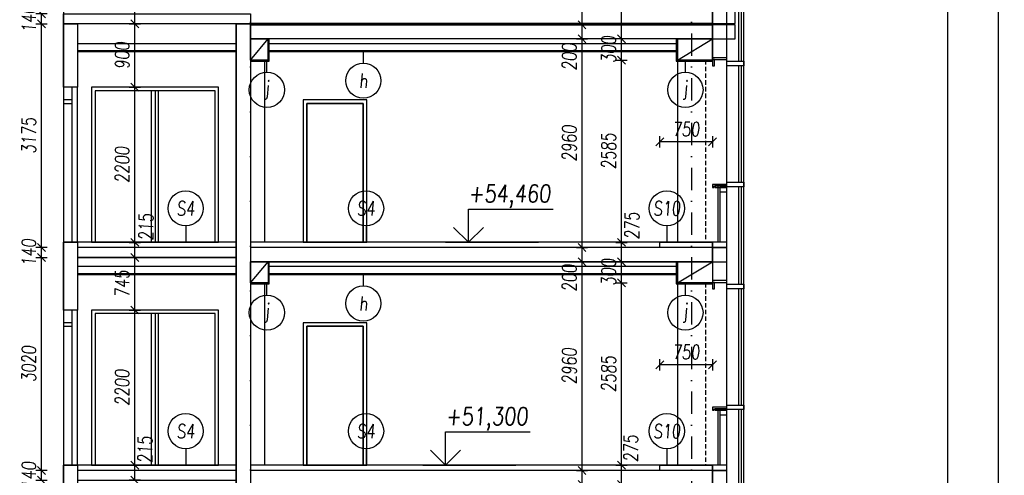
# Model space of a CAD drawing. Header units: millimetres. Extents: x -24606338 to 439687, y 151354 to 480404.
# Tile 48 of 93: x 268043 to 281995, y 238987 to 245450. Entities that reach past the tile are written whole.
import ezdxf
from ezdxf.enums import TextEntityAlignment as Align

# ---------------------------------------------------------------- set-up
doc = ezdxf.new("R2010")
doc.units = ezdxf.units.MM
doc.linetypes.add('ČERCHOVANÁ', pattern=[25.4, 12.7, -6.35, 0, -6.35])
doc.linetypes.add('ČÁRKOVANÁ', pattern=[19.05, 12.7, -6.35])
for name, color, linetype in [('DVERE', 4, 'Continuous'), ('KOTY', 7, 'Continuous'), ('KOTY - FASÁDA', 7, 'Continuous'), ('NOVA', 240, 'Continuous'), ('NOVÁ INTERIERY', 240, 'Continuous'), ('OSY', 7, 'Continuous'), ('TENKA', 4, 'Continuous'), ('TLUSTA', 2, 'Continuous'), ('ŽB', 3, 'Continuous')]:
    doc.layers.add(name, color=color, linetype=linetype)
doc.styles.add('CS-ROMANS', font='romans.shx', dxfattribs={"width": 0.75, "oblique": 5})
doc.styles.add('CS-ROMANS_100', font='romans.shx', dxfattribs={"width": 0.75, "oblique": 5, "height": 200})
doc.styles.add('ROMANS', font='romans.shx', dxfattribs={"width": 0.75, "oblique": 5, "height": 200})
doc.dimstyles.new('A_KÓTA_100', dxfattribs={"dimtxt": 200, "dimasz": 4, "dimexe": 100, "dimexo": 1500, "dimgap": 80, "dimtad": 1, "dimdec": 0, "dimdsep": 46, "dimtxsty": 'CS-ROMANS_100', "dimblk": 'KOT_CARA20', "dimcen": 90, "dimse1": 1, "dimse2": 1, "dimclrd": 256, "dimclre": 256, "dimclrt": 256, "dimadec": 0, "dimazin": 0, "dimtfac": 1, "dimtdec": 0, "dimtix": 1, "dimtmove": 2, "dimatfit": 3, "dimldrblk": 'OBLIQUE', "dimfxl": 1, "dimfxlon": 1, "dimtolj": 1, "dimarcsym": 0})

# ---------------------------------------------------------------- blocks, each defined once
blk = doc.blocks.new('VÝŠKOVÁ KÓTA 1')
at = {"ltscale": 0.25}
for p, q in [((0, 3.76), (9.59, 3.76)), ((0, 0), (0, 3.76)), ((0, 0), (-1.7, 1.7)), ((0, 0), (1.7, 1.7))]:
    blk.add_line(p, q, dxfattribs=at)
at = {"style": 'ROMANS', "oblique": 5, "width": 0.8}
blk.add_attdef('VÝŠKA', (0, 4.54), '', height=2, dxfattribs=at)
blk = doc.blocks.new('A$C2F1015B4')
at = {"layer": 'NOVA'}
for points in [[(-441, 2502), (-200, 2502), (-200, 2568), (-441, 2568)], [(0, 2592), (-200, 2592), (-200, 2617), (0, 2617)], [(0, 2502), (-25, 2502), (-25, 2592), (0, 2592)], [(-441, 788), (-200, 788), (-200, 852), (-441, 852)], [(-200, 820), (0, 820), (0, 780), (-20, 780), (-20, 800), (-200, 800)], [(-200, 800), (-34, 800), (-34, 780), (-200, 780)], [(-200, 780), (-100, 780), (-100, 715), (-200, 715)], [(0, -75), (-200, -75), (-200, 0), (0, 0)], [(0, -275), (-200, -275), (-200, -75), (0, -75)]]:
    blk.add_lwpolyline(points, close=True, dxfattribs=at)
for points in [[(-441, -592), (-441, 2568)], [(-200, -592), (-200, 2568)], [(-411, 852), (-411, 2502)], [(-371, 852), (-371, 2502)], [(-411, -592), (-411, 788)], [(-371, -592), (-371, 788)], [(-100, 780), (-100, 0)], [(-75, 800), (-75, 0)]]:
    blk.add_lwpolyline(points, dxfattribs=at)
blk = doc.blocks.new('KOT_CARA20')
for p, q in [((0, 0), (-14.1, -14.1)), ((0, 20), (0, -20)), ((0, 0), (14.1, 14.1))]:
    blk.add_line(p, q)
blk = doc.blocks.new('*D2894')
at = {"layer": 'Defpoints', "color": 0, "transparency": 16777216}
for p in [(268862, 239132), (269674, 239132), (268862, 238917)]:
    blk.add_point(p, dxfattribs=at)
at = {"layer": 'KOTY', "lineweight": -2, "transparency": 16777216}
blk.add_line((269674, 238921), (269674, 239128), dxfattribs=at)
at = {"layer": 'KOTY', "lineweight": -2, "transparency": 16777216, "xscale": 4, "yscale": 4, "zscale": 4}
for p, rotation in [((269674, 239132), 90), ((269674, 238917), 270)]:
    blk.add_blockref('KOT_CARA20', p, dxfattribs=dict(at, rotation=rotation))
at = {"layer": 'KOTY', "transparency": 16777216, "insert": (269818, 239350), "char_height": 200, "attachment_point": 5, "rotation": 90, "style": 'CS-ROMANS_100'}
blk.add_mtext('\\A1;215', dxfattribs=at)
blk = doc.blocks.new('_OBLIQUE')
at = {"color": 0, "linetype": 'ByBlock', "ltscale": 15}
blk.add_line((-0.5, -0.5), (0.5, 0.5), dxfattribs=at)
blk = doc.blocks.new('*D2895')
at = {"layer": 'Defpoints', "color": 0, "transparency": 16777216}
for p in [(268862, 241332), (269674, 241332), (268862, 239132)]:
    blk.add_point(p, dxfattribs=at)
at = {"layer": 'KOTY', "lineweight": -2, "transparency": 16777216}
blk.add_line((269674, 239136), (269674, 241328), dxfattribs=at)
at = {"layer": 'KOTY', "lineweight": -2, "transparency": 16777216, "xscale": 4, "yscale": 4, "zscale": 4}
for p, rotation in [((269674, 241332), 90), ((269674, 239132), 270)]:
    blk.add_blockref('KOT_CARA20', p, dxfattribs=dict(at, rotation=rotation))
at = {"layer": 'KOTY', "transparency": 16777216, "insert": (269494, 240232), "char_height": 200, "attachment_point": 5, "rotation": 90, "style": 'CS-ROMANS_100'}
blk.add_mtext('\\A1;2200', dxfattribs=at)
blk = doc.blocks.new('*D2896')
at = {"layer": 'Defpoints', "color": 0, "transparency": 16777216}
for p in [(268862, 242077), (269674, 242077), (268862, 241332)]:
    blk.add_point(p, dxfattribs=at)
at = {"layer": 'KOTY', "lineweight": -2, "transparency": 16777216}
blk.add_line((269674, 241336), (269674, 242073), dxfattribs=at)
at = {"layer": 'KOTY', "lineweight": -2, "transparency": 16777216, "xscale": 4, "yscale": 4, "zscale": 4}
for p, rotation in [((269674, 242077), 90), ((269674, 241332), 270)]:
    blk.add_blockref('KOT_CARA20', p, dxfattribs=dict(at, rotation=rotation))
at = {"layer": 'KOTY', "transparency": 16777216, "insert": (269494, 241705), "char_height": 200, "attachment_point": 5, "rotation": 90, "style": 'CS-ROMANS_100'}
blk.add_mtext('\\A1;745', dxfattribs=at)
blk = doc.blocks.new('*D2897')
at = {"layer": 'Defpoints', "color": 0, "transparency": 16777216}
for p in [(268862, 242292), (269674, 242292), (268862, 242077)]:
    blk.add_point(p, dxfattribs=at)
at = {"layer": 'KOTY', "lineweight": -2, "transparency": 16777216}
blk.add_line((269674, 242081), (269674, 242288), dxfattribs=at)
at = {"layer": 'KOTY', "lineweight": -2, "transparency": 16777216, "xscale": 4, "yscale": 4, "zscale": 4}
for p, rotation in [((269674, 242292), 90), ((269674, 242077), 270)]:
    blk.add_blockref('KOT_CARA20', p, dxfattribs=dict(at, rotation=rotation))
at = {"layer": 'KOTY', "transparency": 16777216, "insert": (269832, 242509), "char_height": 200, "attachment_point": 5, "rotation": 90, "style": 'CS-ROMANS_100'}
blk.add_mtext('\\A1;215', dxfattribs=at)
blk = doc.blocks.new('*D2898')
at = {"layer": 'Defpoints', "color": 0, "transparency": 16777216}
for p in [(268862, 244492), (269674, 244492), (268862, 242292)]:
    blk.add_point(p, dxfattribs=at)
at = {"layer": 'KOTY', "lineweight": -2, "transparency": 16777216}
blk.add_line((269674, 242296), (269674, 244488), dxfattribs=at)
at = {"layer": 'KOTY', "lineweight": -2, "transparency": 16777216, "xscale": 4, "yscale": 4, "zscale": 4}
for p, rotation in [((269674, 244492), 90), ((269674, 242292), 270)]:
    blk.add_blockref('KOT_CARA20', p, dxfattribs=dict(at, rotation=rotation))
at = {"layer": 'KOTY', "transparency": 16777216, "insert": (269494, 243392), "char_height": 200, "attachment_point": 5, "rotation": 90, "style": 'CS-ROMANS_100'}
blk.add_mtext('\\A1;2200', dxfattribs=at)
blk = doc.blocks.new('*D2899')
at = {"layer": 'Defpoints', "color": 0, "transparency": 16777216}
for p in [(268862, 245392), (269674, 245392), (268862, 244492)]:
    blk.add_point(p, dxfattribs=at)
at = {"layer": 'KOTY', "lineweight": -2, "transparency": 16777216}
blk.add_line((269674, 244496), (269674, 245388), dxfattribs=at)
at = {"layer": 'KOTY', "lineweight": -2, "transparency": 16777216, "xscale": 4, "yscale": 4, "zscale": 4}
for p, rotation in [((269674, 245392), 90), ((269674, 244492), 270)]:
    blk.add_blockref('KOT_CARA20', p, dxfattribs=dict(at, rotation=rotation))
at = {"layer": 'KOTY', "transparency": 16777216, "insert": (269494, 244942), "char_height": 200, "attachment_point": 5, "rotation": 90, "style": 'CS-ROMANS_100'}
blk.add_mtext('\\A1;900', dxfattribs=at)
blk = doc.blocks.new('*D2900')
at = {"layer": 'Defpoints', "color": 0, "transparency": 16777216}
for p in [(268862, 245672), (269674, 245672), (268862, 245392)]:
    blk.add_point(p, dxfattribs=at)
at = {"layer": 'KOTY', "lineweight": -2, "transparency": 16777216}
blk.add_line((269674, 245396), (269674, 245668), dxfattribs=at)
at = {"layer": 'KOTY', "lineweight": -2, "transparency": 16777216, "xscale": 4, "yscale": 4, "zscale": 4}
for p, rotation in [((269674, 245672), 90), ((269674, 245392), 270)]:
    blk.add_blockref('KOT_CARA20', p, dxfattribs=dict(at, rotation=rotation))
at = {"layer": 'KOTY', "transparency": 16777216, "insert": (269819, 245884), "char_height": 200, "attachment_point": 5, "rotation": 90, "style": 'CS-ROMANS_100'}
blk.add_mtext('\\A1;280', dxfattribs=at)
blk = doc.blocks.new('*D2990')
at = {"layer": 'Defpoints', "color": 0, "transparency": 16777216}
for p in [(276569, 239132), (277362, 239132), (277362, 238857)]:
    blk.add_point(p, dxfattribs=at)
at = {"layer": 'KOTY', "lineweight": -2, "transparency": 16777216}
blk.add_line((276569, 238861), (276569, 239128), dxfattribs=at)
at = {"layer": 'KOTY', "lineweight": -2, "transparency": 16777216, "xscale": 4, "yscale": 4, "zscale": 4}
for p, rotation in [((276569, 239132), 90), ((276569, 238857), 270)]:
    blk.add_blockref('KOT_CARA20', p, dxfattribs=dict(at, rotation=rotation))
at = {"layer": 'KOTY', "transparency": 16777216, "insert": (276702, 239368), "char_height": 200, "attachment_point": 5, "rotation": 90, "style": 'CS-ROMANS_100'}
blk.add_mtext('\\A1;275', dxfattribs=at)
blk = doc.blocks.new('*D2991')
at = {"layer": 'Defpoints', "color": 0, "transparency": 16777216}
for p in [(276569, 241717), (277362, 241717), (277362, 239132)]:
    blk.add_point(p, dxfattribs=at)
at = {"layer": 'KOTY', "lineweight": -2, "transparency": 16777216}
blk.add_line((276569, 239136), (276569, 241713), dxfattribs=at)
at = {"layer": 'KOTY', "lineweight": -2, "transparency": 16777216, "xscale": 4, "yscale": 4, "zscale": 4}
for p, rotation in [((276569, 241717), 90), ((276569, 239132), 270)]:
    blk.add_blockref('KOT_CARA20', p, dxfattribs=dict(at, rotation=rotation))
at = {"layer": 'KOTY', "transparency": 16777216, "insert": (276389, 240425), "char_height": 200, "attachment_point": 5, "rotation": 90, "style": 'CS-ROMANS_100'}
blk.add_mtext('\\A1;2585', dxfattribs=at)
blk = doc.blocks.new('*D2992')
at = {"layer": 'Defpoints', "color": 0, "transparency": 16777216}
for p in [(276569, 242017), (277362, 242017), (277362, 241717)]:
    blk.add_point(p, dxfattribs=at)
at = {"layer": 'KOTY', "lineweight": -2, "transparency": 16777216}
for p, q in [((276569, 242021), (276569, 242025)), ((276569, 241717), (276569, 242017)), ((276569, 241713), (276569, 241709))]:
    blk.add_line(p, q, dxfattribs=at)
at = {"layer": 'KOTY', "lineweight": -2, "transparency": 16777216, "xscale": 4, "yscale": 4, "zscale": 4}
for p, rotation in [((276569, 242017), 270), ((276569, 241717), 90)]:
    blk.add_blockref('KOT_CARA20', p, dxfattribs=dict(at, rotation=rotation))
at = {"layer": 'KOTY', "transparency": 16777216, "insert": (276389, 241867), "char_height": 200, "attachment_point": 5, "rotation": 90, "style": 'CS-ROMANS_100'}
blk.add_mtext('\\A1;300', dxfattribs=at)
blk = doc.blocks.new('*D2993')
at = {"layer": 'Defpoints', "color": 0, "transparency": 16777216}
for p in [(276569, 242292), (277362, 242292), (277362, 242017)]:
    blk.add_point(p, dxfattribs=at)
at = {"layer": 'KOTY', "lineweight": -2, "transparency": 16777216}
blk.add_line((276569, 242021), (276569, 242288), dxfattribs=at)
at = {"layer": 'KOTY', "lineweight": -2, "transparency": 16777216, "xscale": 4, "yscale": 4, "zscale": 4}
for p, rotation in [((276569, 242292), 90), ((276569, 242017), 270)]:
    blk.add_blockref('KOT_CARA20', p, dxfattribs=dict(at, rotation=rotation))
at = {"layer": 'KOTY', "transparency": 16777216, "insert": (276719, 242527), "char_height": 200, "attachment_point": 5, "rotation": 90, "style": 'CS-ROMANS_100'}
blk.add_mtext('\\A1;275', dxfattribs=at)
blk = doc.blocks.new('*D2994')
at = {"layer": 'Defpoints', "color": 0, "transparency": 16777216}
for p in [(276569, 244877), (277362, 244877), (277362, 242292)]:
    blk.add_point(p, dxfattribs=at)
at = {"layer": 'KOTY', "lineweight": -2, "transparency": 16777216}
blk.add_line((276569, 242296), (276569, 244873), dxfattribs=at)
at = {"layer": 'KOTY', "lineweight": -2, "transparency": 16777216, "xscale": 4, "yscale": 4, "zscale": 4}
for p, rotation in [((276569, 244877), 90), ((276569, 242292), 270)]:
    blk.add_blockref('KOT_CARA20', p, dxfattribs=dict(at, rotation=rotation))
at = {"layer": 'KOTY', "transparency": 16777216, "insert": (276389, 243585), "char_height": 200, "attachment_point": 5, "rotation": 90, "style": 'CS-ROMANS_100'}
blk.add_mtext('\\A1;2585', dxfattribs=at)
blk = doc.blocks.new('*D2995')
at = {"layer": 'Defpoints', "color": 0, "transparency": 16777216}
for p in [(276569, 245177), (277362, 245177), (277362, 244877)]:
    blk.add_point(p, dxfattribs=at)
at = {"layer": 'KOTY', "lineweight": -2, "transparency": 16777216}
for p, q in [((276569, 245181), (276569, 245185)), ((276569, 244877), (276569, 245177)), ((276569, 244873), (276569, 244869))]:
    blk.add_line(p, q, dxfattribs=at)
at = {"layer": 'KOTY', "lineweight": -2, "transparency": 16777216, "xscale": 4, "yscale": 4, "zscale": 4}
for p, rotation in [((276569, 245177), 270), ((276569, 244877), 90)]:
    blk.add_blockref('KOT_CARA20', p, dxfattribs=dict(at, rotation=rotation))
at = {"layer": 'KOTY', "transparency": 16777216, "insert": (276389, 245027), "char_height": 200, "attachment_point": 5, "rotation": 90, "style": 'CS-ROMANS_100'}
blk.add_mtext('\\A1;300', dxfattribs=at)
blk = doc.blocks.new('*D2996')
at = {"layer": 'Defpoints', "color": 0, "transparency": 16777216}
for p in [(276569, 245672), (277362, 245672), (277362, 245177)]:
    blk.add_point(p, dxfattribs=at)
at = {"layer": 'KOTY', "lineweight": -2, "transparency": 16777216}
blk.add_line((276569, 245181), (276569, 245668), dxfattribs=at)
at = {"layer": 'KOTY', "lineweight": -2, "transparency": 16777216, "xscale": 4, "yscale": 4, "zscale": 4}
for p, rotation in [((276569, 245672), 90), ((276569, 245177), 270)]:
    blk.add_blockref('KOT_CARA20', p, dxfattribs=dict(at, rotation=rotation))
at = {"layer": 'KOTY', "transparency": 16777216, "insert": (276751, 245895), "char_height": 200, "attachment_point": 5, "rotation": 90, "style": 'CS-ROMANS_100'}
blk.add_mtext('\\A1;495', dxfattribs=at)
blk = doc.blocks.new('*D3177')
at = {"layer": 'Defpoints', "color": 0, "transparency": 16777216}
for p in [(268354, 239057), (269114, 239057), (269103, 238917)]:
    blk.add_point(p, dxfattribs=at)
at = {"layer": 'KOTY', "lineweight": -2, "transparency": 16777216}
for p, q in [((268354, 239061), (268354, 239065)), ((268354, 238917), (268354, 239057)), ((268354, 238913), (268354, 238909))]:
    blk.add_line(p, q, dxfattribs=at)
at = {"layer": 'KOTY', "lineweight": -2, "transparency": 16777216, "xscale": 4, "yscale": 4, "zscale": 4}
for p, rotation in [((268354, 239057), 270), ((268354, 238917), 90)]:
    blk.add_blockref('KOT_CARA20', p, dxfattribs=dict(at, rotation=rotation))
at = {"layer": 'KOTY', "transparency": 16777216, "insert": (268174, 238987), "char_height": 200, "attachment_point": 5, "rotation": 90, "style": 'CS-ROMANS_100'}
blk.add_mtext('\\A1;140', dxfattribs=at)
blk = doc.blocks.new('*D3178')
at = {"layer": 'Defpoints', "color": 0, "transparency": 16777216}
for p in [(268354, 242077), (269173, 242077), (269114, 239057)]:
    blk.add_point(p, dxfattribs=at)
at = {"layer": 'KOTY', "lineweight": -2, "transparency": 16777216}
blk.add_line((268354, 239061), (268354, 242073), dxfattribs=at)
at = {"layer": 'KOTY', "lineweight": -2, "transparency": 16777216, "xscale": 4, "yscale": 4, "zscale": 4}
for p, rotation in [((268354, 242077), 90), ((268354, 239057), 270)]:
    blk.add_blockref('KOT_CARA20', p, dxfattribs=dict(at, rotation=rotation))
at = {"layer": 'KOTY', "transparency": 16777216, "insert": (268174, 240567), "char_height": 200, "attachment_point": 5, "rotation": 90, "style": 'CS-ROMANS_100'}
blk.add_mtext('\\A1;3020', dxfattribs=at)
blk = doc.blocks.new('*D3179')
at = {"layer": 'Defpoints', "color": 0, "transparency": 16777216}
for p in [(268354, 242217), (269173, 242217), (269173, 242077)]:
    blk.add_point(p, dxfattribs=at)
at = {"layer": 'KOTY', "lineweight": -2, "transparency": 16777216}
for p, q in [((268354, 242221), (268354, 242225)), ((268354, 242077), (268354, 242217)), ((268354, 242073), (268354, 242069))]:
    blk.add_line(p, q, dxfattribs=at)
at = {"layer": 'KOTY', "lineweight": -2, "transparency": 16777216, "xscale": 4, "yscale": 4, "zscale": 4}
for p, rotation in [((268354, 242217), 270), ((268354, 242077), 90)]:
    blk.add_blockref('KOT_CARA20', p, dxfattribs=dict(at, rotation=rotation))
at = {"layer": 'KOTY', "transparency": 16777216, "insert": (268174, 242147), "char_height": 200, "attachment_point": 5, "rotation": 90, "style": 'CS-ROMANS_100'}
blk.add_mtext('\\A1;140', dxfattribs=at)
blk = doc.blocks.new('*D3180')
at = {"layer": 'Defpoints', "color": 0, "transparency": 16777216}
for p in [(268354, 245392), (269173, 245392), (269173, 242217)]:
    blk.add_point(p, dxfattribs=at)
at = {"layer": 'KOTY', "lineweight": -2, "transparency": 16777216}
blk.add_line((268354, 242221), (268354, 245388), dxfattribs=at)
at = {"layer": 'KOTY', "lineweight": -2, "transparency": 16777216, "xscale": 4, "yscale": 4, "zscale": 4}
for p, rotation in [((268354, 245392), 90), ((268354, 242217), 270)]:
    blk.add_blockref('KOT_CARA20', p, dxfattribs=dict(at, rotation=rotation))
at = {"layer": 'KOTY', "transparency": 16777216, "insert": (268174, 243805), "char_height": 200, "attachment_point": 5, "rotation": 90, "style": 'CS-ROMANS_100'}
blk.add_mtext('\\A1;3175', dxfattribs=at)
blk = doc.blocks.new('*D3181')
at = {"layer": 'Defpoints', "color": 0, "transparency": 16777216}
for p in [(268354, 245532), (269173, 245532), (269173, 245392)]:
    blk.add_point(p, dxfattribs=at)
at = {"layer": 'KOTY', "lineweight": -2, "transparency": 16777216}
for p, q in [((268354, 245536), (268354, 245540)), ((268354, 245392), (268354, 245532)), ((268354, 245388), (268354, 245384))]:
    blk.add_line(p, q, dxfattribs=at)
at = {"layer": 'KOTY', "lineweight": -2, "transparency": 16777216, "xscale": 4, "yscale": 4, "zscale": 4}
for p, rotation in [((268354, 245532), 270), ((268354, 245392), 90)]:
    blk.add_blockref('KOT_CARA20', p, dxfattribs=dict(at, rotation=rotation))
at = {"layer": 'KOTY', "transparency": 16777216, "insert": (268174, 245462), "char_height": 200, "attachment_point": 5, "rotation": 90, "style": 'CS-ROMANS_100'}
blk.add_mtext('\\A1;140', dxfattribs=at)
blk = doc.blocks.new('*D3221')
at = {"layer": 'Defpoints', "color": 0, "transparency": 16777216}
for p in [(276011, 239057), (276121, 239057), (276121, 238857)]:
    blk.add_point(p, dxfattribs=at)
at = {"layer": 'KOTY', "lineweight": -2, "transparency": 16777216}
blk.add_line((276011, 238861), (276011, 239053), dxfattribs=at)
at = {"layer": 'KOTY', "lineweight": -2, "transparency": 16777216, "xscale": 4, "yscale": 4, "zscale": 4}
for p, rotation in [((276011, 239057), 90), ((276011, 238857), 270)]:
    blk.add_blockref('KOT_CARA20', p, dxfattribs=dict(at, rotation=rotation))
at = {"layer": 'KOTY', "transparency": 16777216, "insert": (275831, 238591), "char_height": 200, "attachment_point": 5, "rotation": 90, "style": 'CS-ROMANS_100'}
blk.add_mtext('\\A1;200', dxfattribs=at)
blk = doc.blocks.new('*D3222')
at = {"layer": 'Defpoints', "color": 0, "transparency": 16777216}
for p in [(276011, 242017), (276121, 242017), (276121, 239057)]:
    blk.add_point(p, dxfattribs=at)
at = {"layer": 'KOTY', "lineweight": -2, "transparency": 16777216}
blk.add_line((276011, 239061), (276011, 242013), dxfattribs=at)
at = {"layer": 'KOTY', "lineweight": -2, "transparency": 16777216, "xscale": 4, "yscale": 4, "zscale": 4}
for p, rotation in [((276011, 242017), 90), ((276011, 239057), 270)]:
    blk.add_blockref('KOT_CARA20', p, dxfattribs=dict(at, rotation=rotation))
at = {"layer": 'KOTY', "transparency": 16777216, "insert": (275831, 240537), "char_height": 200, "attachment_point": 5, "rotation": 90, "style": 'CS-ROMANS_100'}
blk.add_mtext('\\A1;2960', dxfattribs=at)
blk = doc.blocks.new('*D3223')
at = {"layer": 'Defpoints', "color": 0, "transparency": 16777216}
for p in [(276011, 242217), (276121, 242217), (276121, 242017)]:
    blk.add_point(p, dxfattribs=at)
at = {"layer": 'KOTY', "lineweight": -2, "transparency": 16777216}
blk.add_line((276011, 242021), (276011, 242213), dxfattribs=at)
at = {"layer": 'KOTY', "lineweight": -2, "transparency": 16777216, "xscale": 4, "yscale": 4, "zscale": 4}
for p, rotation in [((276011, 242217), 90), ((276011, 242017), 270)]:
    blk.add_blockref('KOT_CARA20', p, dxfattribs=dict(at, rotation=rotation))
at = {"layer": 'KOTY', "transparency": 16777216, "insert": (275831, 241786), "char_height": 200, "attachment_point": 5, "rotation": 90, "style": 'CS-ROMANS_100'}
blk.add_mtext('\\A1;200', dxfattribs=at)
blk = doc.blocks.new('*D3224')
at = {"layer": 'Defpoints', "color": 0, "transparency": 16777216}
for p in [(276011, 245177), (276121, 245177), (276121, 242217)]:
    blk.add_point(p, dxfattribs=at)
at = {"layer": 'KOTY', "lineweight": -2, "transparency": 16777216}
blk.add_line((276011, 242221), (276011, 245173), dxfattribs=at)
at = {"layer": 'KOTY', "lineweight": -2, "transparency": 16777216, "xscale": 4, "yscale": 4, "zscale": 4}
for p, rotation in [((276011, 245177), 90), ((276011, 242217), 270)]:
    blk.add_blockref('KOT_CARA20', p, dxfattribs=dict(at, rotation=rotation))
at = {"layer": 'KOTY', "transparency": 16777216, "insert": (275831, 243697), "char_height": 200, "attachment_point": 5, "rotation": 90, "style": 'CS-ROMANS_100'}
blk.add_mtext('\\A1;2960', dxfattribs=at)
blk = doc.blocks.new('*D3225')
at = {"layer": 'Defpoints', "color": 0, "transparency": 16777216}
for p in [(276011, 245377), (276150, 245377), (276121, 245177)]:
    blk.add_point(p, dxfattribs=at)
at = {"layer": 'KOTY', "lineweight": -2, "transparency": 16777216}
blk.add_line((276011, 245181), (276011, 245373), dxfattribs=at)
at = {"layer": 'KOTY', "lineweight": -2, "transparency": 16777216, "xscale": 4, "yscale": 4, "zscale": 4}
for p, rotation in [((276011, 245377), 90), ((276011, 245177), 270)]:
    blk.add_blockref('KOT_CARA20', p, dxfattribs=dict(at, rotation=rotation))
at = {"layer": 'KOTY', "transparency": 16777216, "insert": (275831, 244923), "char_height": 200, "attachment_point": 5, "rotation": 90, "style": 'CS-ROMANS_100'}
blk.add_mtext('\\A1;200', dxfattribs=at)
blk = doc.blocks.new('*D3226')
at = {"layer": 'Defpoints', "color": 0, "transparency": 16777216}
for p in [(276011, 249627), (276191, 249627), (276150, 245377)]:
    blk.add_point(p, dxfattribs=at)
at = {"layer": 'KOTY', "lineweight": -2, "transparency": 16777216}
blk.add_line((276011, 245381), (276011, 249623), dxfattribs=at)
at = {"layer": 'KOTY', "lineweight": -2, "transparency": 16777216, "xscale": 4, "yscale": 4, "zscale": 4}
for p, rotation in [((276011, 249627), 90), ((276011, 245377), 270)]:
    blk.add_blockref('KOT_CARA20', p, dxfattribs=dict(at, rotation=rotation))
at = {"layer": 'KOTY', "transparency": 16777216, "insert": (275831, 247502), "char_height": 200, "attachment_point": 5, "rotation": 90, "style": 'CS-ROMANS_100'}
blk.add_mtext('\\A1;4250', dxfattribs=at)
blk = doc.blocks.new('*D3229')
at = {"layer": 'Defpoints', "color": 0, "transparency": 16777216}
for p in [(278313, 250657), (281197, 250657), (278176, 191457)]:
    blk.add_point(p, dxfattribs=at)
at = {"layer": 'KOTY', "lineweight": -2, "transparency": 16777216}
blk.add_line((281197, 191461), (281197, 250653), dxfattribs=at)
at = {"layer": 'KOTY', "lineweight": -2, "transparency": 16777216, "xscale": 4, "yscale": 4, "zscale": 4}
for p, rotation in [((281197, 250657), 90), ((281197, 191457), 270)]:
    blk.add_blockref('KOT_CARA20', p, dxfattribs=dict(at, rotation=rotation))
at = {"layer": 'KOTY', "transparency": 16777216, "insert": (281017, 221057), "char_height": 200, "attachment_point": 5, "rotation": 90, "style": 'CS-ROMANS_100'}
blk.add_mtext('\\A1;59200', dxfattribs=at)
blk = doc.blocks.new('*D3231')
at = {"layer": 'Defpoints', "color": 0, "transparency": 16777216}
for p in [(270896, 253754), (281915, 253754), (277974, 191457)]:
    blk.add_point(p, dxfattribs=at)
at = {"layer": 'KOTY', "lineweight": -2, "transparency": 16777216}
blk.add_line((281915, 191461), (281915, 253750), dxfattribs=at)
at = {"layer": 'KOTY', "lineweight": -2, "transparency": 16777216, "xscale": 4, "yscale": 4, "zscale": 4}
for p, rotation in [((281915, 253754), 90), ((281915, 191457), 270)]:
    blk.add_blockref('KOT_CARA20', p, dxfattribs=dict(at, rotation=rotation))
at = {"layer": 'KOTY', "transparency": 16777216, "insert": (281735, 222606), "char_height": 200, "attachment_point": 5, "rotation": 90, "style": 'CS-ROMANS_100'}
blk.add_mtext('\\A1;62297', dxfattribs=at)
blk = doc.blocks.new('*D3267')
at = {"layer": 'Defpoints', "color": 0, "transparency": 16777216}
for p in [(277112, 240556), (277112, 239132), (277862, 239132)]:
    blk.add_point(p, dxfattribs=at)
at = {"layer": 'KOTY - FASÁDA', "lineweight": -2, "transparency": 16777216}
blk.add_line((277858, 240556), (277116, 240556), dxfattribs=at)
at = {"layer": 'KOTY - FASÁDA', "lineweight": -2, "transparency": 16777216, "xscale": 4, "yscale": 4, "zscale": 4, "rotation": 180}
blk.add_blockref('KOT_CARA20', (277112, 240556), dxfattribs=at)
at = {"layer": 'KOTY - FASÁDA', "lineweight": -2, "transparency": 16777216, "xscale": 4, "yscale": 4, "zscale": 4}
blk.add_blockref('KOT_CARA20', (277862, 240556), dxfattribs=at)
at = {"layer": 'KOTY - FASÁDA', "transparency": 16777216, "insert": (277487, 240736), "char_height": 200, "attachment_point": 5, "style": 'CS-ROMANS_100'}
blk.add_mtext('\\A1;750', dxfattribs=at)
blk = doc.blocks.new('*D3268')
at = {"layer": 'Defpoints', "color": 0, "transparency": 16777216}
for p in [(277112, 243716), (277112, 242292), (277862, 242292)]:
    blk.add_point(p, dxfattribs=at)
at = {"layer": 'KOTY - FASÁDA', "lineweight": -2, "transparency": 16777216}
blk.add_line((277858, 243716), (277116, 243716), dxfattribs=at)
at = {"layer": 'KOTY - FASÁDA', "lineweight": -2, "transparency": 16777216, "xscale": 4, "yscale": 4, "zscale": 4, "rotation": 180}
blk.add_blockref('KOT_CARA20', (277112, 243716), dxfattribs=at)
at = {"layer": 'KOTY - FASÁDA', "lineweight": -2, "transparency": 16777216, "xscale": 4, "yscale": 4, "zscale": 4}
blk.add_blockref('KOT_CARA20', (277862, 243716), dxfattribs=at)
at = {"layer": 'KOTY - FASÁDA', "transparency": 16777216, "insert": (277487, 243896), "char_height": 200, "attachment_point": 5, "style": 'CS-ROMANS_100'}
blk.add_mtext('\\A1;750', dxfattribs=at)

msp = doc.modelspace()

# ---------------------------------------------------------------- linework, layer by layer
at = {"layer": 'DVERE'}
for points in [[(269061.809, 242292.158), (270861.809, 242292.158), (270861.809, 244492.158), (269061.809, 244492.158)], [(272061.809, 242292.158), (272961.809, 242292.158), (272961.809, 244312.158), (272061.809, 244312.158)], [(272111.809, 242292.158), (272911.809, 242292.158), (272911.809, 244262.158), (272111.809, 244262.158)], [(269061.809, 239132.158), (270861.809, 239132.158), (270861.809, 241332.158), (269061.809, 241332.158)], [(272061.809, 239132.158), (272961.809, 239132.158), (272961.809, 241152.158), (272061.809, 241152.158)], [(272111.809, 239132.158), (272911.809, 239132.158), (272911.809, 241102.158), (272111.809, 241102.158)]]:
    msp.add_lwpolyline(points, close=True, dxfattribs=at)
at = {"layer": 'KOTY'}
for p, q in [((271546.283, 244704.9), (271546.283, 244862.158)), ((272912.446, 244834.9), (272912.446, 244992.158)), ((277475.622, 244704.9), (277475.622, 244862.158)), ((270395.064, 242524.118), (270395.064, 242292.158)), ((272950.652, 242524.118), (272950.652, 242292.158)), ((277213.692, 242524.118), (277213.692, 242292.158)), ((272912.446, 241674.9), (272912.446, 241832.158)), ((271546.283, 241544.9), (271546.283, 241702.158)), ((277475.622, 241544.9), (277475.622, 241702.158)), ((270395.064, 239364.118), (270395.064, 239132.158)), ((272950.652, 239364.118), (272950.652, 239132.158)), ((277213.692, 239364.118), (277213.692, 239132.158))]:
    msp.add_line(p, q, dxfattribs=at)
at = {"layer": 'KOTY', "linetype": 'ByBlock'}
for p, q in [((274078.341, 242292.158), (275395.436, 242292.158)), ((273755.367, 239132.158), (275072.462, 239132.158))]:
    msp.add_line(p, q, dxfattribs=at)
at = {"layer": 'KOTY', "ltscale": 20}
for centre in [(272912.446, 244584.9), (271546.283, 244454.9), (277475.622, 244454.9), (270395.064, 242774.118), (272950.652, 242774.118), (277213.692, 242774.118), (272912.446, 241424.9), (271546.283, 241294.9), (277475.622, 241294.9), (270395.064, 239614.118), (272950.652, 239614.118), (277213.692, 239614.118)]:
    msp.add_circle(centre, 250, dxfattribs=at)
at = {"layer": 'NOVA'}
for points in [[(278061.809, 244859.658), (278061.809, 246167.158)], [(278232.753, 244859.658), (278232.753, 246239.658)], [(278272.753, 244859.658), (278272.753, 246239.658)], [(278302.753, 244859.658), (278302.753, 246239.658)]]:
    msp.add_lwpolyline(points, dxfattribs=at)
for points in [[(277861.809, 245397.158), (278181.809, 245397.158), (278181.809, 245597.158), (277861.809, 245597.158)], [(277861.809, 245177.158), (278181.809, 245177.158), (278181.809, 245377.158), (277861.809, 245377.158)], [(277861.809, 242217.158), (277111.809, 242217.158), (277111.809, 242292.158), (277861.809, 242292.158)], [(277861.809, 239057.158), (277111.809, 239057.158), (277111.809, 239132.158), (277861.809, 239132.158)]]:
    msp.add_lwpolyline(points, close=True, dxfattribs=at)
at = {"layer": 'NOVÁ INTERIERY'}
for p, q in [((269911.809, 242292.158), (269911.809, 244442.158)), ((269961.809, 244442.158), (269961.809, 242292.158)), ((270011.809, 242292.158), (270011.809, 244442.158)), ((269911.809, 239132.158), (269911.809, 241282.158)), ((269961.809, 241282.158), (269961.809, 239132.158)), ((270011.809, 239132.158), (270011.809, 241282.158))]:
    msp.add_line(p, q, dxfattribs=at)
for points in [[(271311.809, 244877.158), (271561.809, 244877.158), (271561.809, 245177.158)], [(271311.809, 244862.158), (271576.809, 244862.158), (271576.809, 245177.158)], [(277346.809, 245177.158), (277346.809, 244862.158), (277861.809, 244862.158)], [(277361.809, 245177.158), (277361.809, 244877.158), (277861.809, 244877.158)], [(271111.809, 245107.158), (268861.809, 245107.158)], [(271111.809, 245007.158), (268861.809, 245007.158)], [(277346.809, 245107.158), (271576.809, 245107.158)], [(277346.809, 245007.158), (271576.809, 245007.158)], [(271111.809, 244992.158), (268861.809, 244992.158)], [(277346.809, 244992.158), (271576.809, 244992.158)], [(271111.809, 241947.158), (268861.809, 241947.158)], [(271311.809, 241702.158), (271576.809, 241702.158), (271576.809, 242017.158)], [(277346.809, 241947.158), (271576.809, 241947.158)], [(277346.809, 242017.158), (277346.809, 241702.158), (277861.809, 241702.158)], [(271111.809, 241847.158), (268861.809, 241847.158)], [(271111.809, 241832.158), (268861.809, 241832.158)], [(277346.809, 241847.158), (271576.809, 241847.158)], [(277346.809, 241832.158), (271576.809, 241832.158)]]:
    msp.add_lwpolyline(points, dxfattribs=at)
for points in [[(269061.809, 242292.158), (270861.809, 242292.158), (270861.809, 244492.158), (269061.809, 244492.158)], [(269111.809, 242292.158), (270811.809, 242292.158), (270811.809, 244442.158), (269111.809, 244442.158)], [(272061.809, 242292.158), (272961.809, 242292.158), (272961.809, 244312.158), (272061.809, 244312.158)], [(272111.809, 244262.158), (272911.809, 244262.158), (272911.809, 242292.158), (272111.809, 242292.158)], [(269061.809, 239132.158), (270861.809, 239132.158), (270861.809, 241332.158), (269061.809, 241332.158)], [(269111.809, 239132.158), (270811.809, 239132.158), (270811.809, 241282.158), (269111.809, 241282.158)], [(272061.809, 239132.158), (272961.809, 239132.158), (272961.809, 241152.158), (272061.809, 241152.158)], [(272111.809, 241102.158), (272911.809, 241102.158), (272911.809, 239132.158), (272111.809, 239132.158)]]:
    msp.add_lwpolyline(points, close=True, dxfattribs=at)
at = {"layer": 'OSY', "linetype": 'ČERCHOVANÁ', "ltscale": 25}
for p, q in [((271311.809, 251607.158), (271311.809, 174688.935)), ((277561.809, 251607.158), (277561.809, 176269.705))]:
    msp.add_line(p, q, dxfattribs=at)
at = {"layer": 'TENKA'}
for points in [[(277861.809, 245397.158), (271311.809, 245397.158)], [(277861.809, 245377.158), (271311.809, 245377.158)], [(271311.809, 244877.158), (271561.809, 245177.158)], [(277361.809, 245177.158), (277361.809, 242292.158)], [(277361.809, 244877.158), (277861.809, 245177.158)], [(271511.809, 244877.158), (271511.809, 242292.158)], [(268786.809, 242292.158), (268786.809, 244492.158)], [(268861.809, 242292.158), (268861.809, 242217.158)], [(271111.809, 242217.158), (268861.809, 242217.158)], [(277861.809, 242217.158), (271311.809, 242217.158)], [(271311.809, 241717.158), (271561.809, 242017.158)], [(277361.809, 242017.158), (277361.809, 239132.158)], [(277361.809, 241717.158), (277861.809, 242017.158)], [(271511.809, 241717.158), (271511.809, 239132.158)], [(268786.809, 239132.158), (268786.809, 241332.158)], [(268861.809, 239132.158), (268861.809, 239057.158)], [(271111.809, 239057.158), (268861.809, 239057.158)], [(277861.809, 239057.158), (271311.809, 239057.158)]]:
    msp.add_lwpolyline(points, dxfattribs=at)
at = {"layer": 'TENKA', "linetype": 'ČÁRKOVANÁ', "ltscale": 5}
for points in [[(277761.809, 244877.158), (277761.809, 242292.158)], [(277761.809, 241717.158), (277761.809, 239132.158)]]:
    msp.add_lwpolyline(points, dxfattribs=at)
at = {"layer": 'TENKA'}
for points in [[(268661.809, 242292.158), (268861.809, 242292.158), (268861.809, 244492.158), (268661.809, 244492.158)], [(268661.809, 244262.158), (268786.809, 244262.158), (268786.809, 244312.158), (268661.809, 244312.158)], [(268661.809, 239132.158), (268861.809, 239132.158), (268861.809, 241332.158), (268661.809, 241332.158)], [(268661.809, 241102.158), (268786.809, 241102.158), (268786.809, 241152.158), (268661.809, 241152.158)]]:
    msp.add_lwpolyline(points, close=True, dxfattribs=at)
at = {"layer": 'TLUSTA'}
for points in [[(268661.809, 246492.158), (268661.809, 244492.158)], [(277861.809, 245177.158), (277861.809, 245652.158)], [(271111.809, 245392.158), (268861.809, 245392.158)], [(268861.809, 245392.158), (268861.809, 244492.158)], [(271111.809, 245392.158), (271111.809, 191157.158)], [(277861.809, 245177.158), (271311.809, 245177.158)], [(271311.809, 245177.158), (271311.809, 191157.158)], [(271311.809, 244877.158), (271311.809, 191157.158)], [(268861.809, 244492.158), (268661.809, 244492.158)], [(271111.809, 242292.158), (268661.809, 242292.158)], [(268661.809, 242292.158), (268661.809, 241332.158)], [(277861.809, 242292.158), (271311.809, 242292.158)], [(277861.809, 242017.158), (277861.809, 242292.158)], [(271111.809, 242077.158), (268861.809, 242077.158)], [(268861.809, 242077.158), (268861.809, 241332.158)], [(277861.809, 242017.158), (271311.809, 242017.158)], [(268861.809, 241332.158), (268661.809, 241332.158)], [(271111.809, 239132.158), (268661.809, 239132.158)], [(268661.809, 239132.158), (268661.809, 238172.158)], [(277861.809, 239132.158), (271311.809, 239132.158)], [(277861.809, 238857.158), (277861.809, 239132.158)]]:
    msp.add_lwpolyline(points, dxfattribs=at)
for points in [[(271311.809, 245177.158), (271561.809, 245177.158), (271561.809, 244877.158), (271311.809, 244877.158)], [(277361.809, 245177.158), (277861.809, 245177.158), (277861.809, 244877.158), (277361.809, 244877.158)], [(271311.809, 242017.158), (271561.809, 242017.158), (271561.809, 241717.158), (271311.809, 241717.158)], [(277361.809, 242017.158), (277861.809, 242017.158), (277861.809, 241717.158), (277361.809, 241717.158)]]:
    msp.add_lwpolyline(points, close=True, dxfattribs=at)
at = {"layer": 'ŽB'}
for points in [[(268661.809, 245532.158), (271311.809, 245532.158), (271311.809, 245392.158), (268661.809, 245392.158)], [(268661.809, 245392.158), (268861.809, 245392.158), (268861.809, 244492.158), (268661.809, 244492.158)], [(271111.809, 245392.158), (271311.809, 245392.158), (271311.809, 191157.158), (271111.809, 191157.158)], [(271311.809, 245377.158), (277861.809, 245377.158), (277861.809, 245177.158), (271311.809, 245177.158)], [(271311.809, 245177.158), (271561.809, 245177.158), (271561.809, 244877.158), (271311.809, 244877.158)], [(277361.809, 244877.158), (277861.809, 244877.158), (277861.809, 245177.158), (277361.809, 245177.158)], [(268661.809, 242292.158), (268861.809, 242292.158), (268861.809, 241332.158), (268661.809, 241332.158)], [(268861.809, 242077.158), (271111.809, 242077.158), (271111.809, 242217.158), (268861.809, 242217.158)], [(271311.809, 242017.158), (277861.809, 242017.158), (277861.809, 242217.158), (271311.809, 242217.158)], [(271311.809, 242017.158), (271561.809, 242017.158), (271561.809, 241717.158), (271311.809, 241717.158)], [(277361.809, 242017.158), (277861.809, 242017.158), (277861.809, 241717.158), (277361.809, 241717.158)], [(268661.809, 239132.158), (268861.809, 239132.158), (268861.809, 238172.158), (268661.809, 238172.158)], [(268861.809, 238917.158), (271111.809, 238917.158), (271111.809, 239057.158), (268861.809, 239057.158)], [(271311.809, 238857.158), (277861.809, 238857.158), (277861.809, 239057.158), (271311.809, 239057.158)]]:
    msp.add_lwpolyline(points, close=True, dxfattribs=at)

# ---------------------------------------------------------------- block references
at = {"layer": 'KOTY', "xscale": 125, "yscale": 125, "zscale": 125}
for p, values in [((274401.315, 242292.158), {'VÝŠKA': '+54,460'}), ((274078.341, 239132.158), {'VÝŠKA': '+51,300'})]:
    msp.add_blockref('VÝŠKOVÁ KÓTA 1', p, dxfattribs=at).add_auto_attribs(values)
at = {"layer": 'NOVA', "xscale": -1}
for p in [(277861.809, 242292.158), (277861.809, 239132.158)]:
    msp.add_blockref('A$C2F1015B4', p, dxfattribs=at)

# ---------------------------------------------------------------- texts
at = {"layer": 'KOTY', "ltscale": 20, "style": 'CS-ROMANS', "oblique": 5, "width": 0.75}
for s, p in [('h', (272912.446, 244584.9)), ('j', (271546.283, 244454.9)), ('j', (277475.622, 244454.9)), ('S4', (270395.064, 242774.118)), ('S4', (272950.652, 242774.118)), ('S10', (277213.692, 242774.118)), ('h', (272912.446, 241424.9)), ('j', (271546.283, 241294.9)), ('j', (277475.622, 241294.9)), ('S4', (270395.064, 239614.118)), ('S4', (272950.652, 239614.118)), ('S10', (277213.692, 239614.118))]:
    msp.add_text(s, height=200, dxfattribs=at).set_placement(p, align=Align.MIDDLE)

# ---------------------------------------------------------------- dimensions: what is measured, and where the dimension line sits
at = {"layer": 'KOTY'}
for base, p1, p2, picture, middle in [((281915.056, 253754.158), (277973.796, 191457.158), (270895.946, 253754.158), '*D3231', (281735.056, 222605.658)), ((281197.008, 250657.158), (278176.071, 191457.158), (278312.753, 250657.158), '*D3229', (281017.008, 221057.158)), ((276010.846, 249627.158), (276149.859, 245377.158), (276190.842, 249627.158), '*D3226', (275830.846, 247502.158)), ((268354.17, 245532.158), (269173.239, 245392.158), (269173.239, 245532.158), '*D3181', (268174.17, 245462.158)), ((268354.17, 245392.158), (269173.239, 242217.158), (269173.239, 245392.158), '*D3180', (268174.17, 243804.658)), ((269674.157, 245392.158), (268861.809, 244492.158), (268861.809, 245392.158), '*D2899', (269494.157, 244942.158)), ((276010.846, 245177.158), (276120.954, 242217.158), (276120.954, 245177.158), '*D3224', (275830.846, 243697.158)), ((276569.162, 245177.158), (277361.809, 244877.158), (277361.809, 245177.158), '*D2995', (276389.162, 245027.158)), ((276569.162, 244877.158), (277361.809, 242292.158), (277361.809, 244877.158), '*D2994', (276389.162, 243584.658)), ((269674.157, 244492.158), (268861.809, 242292.158), (268861.809, 244492.158), '*D2898', (269494.157, 243392.158)), ((268354.17, 242217.158), (269173.239, 242077.158), (269173.239, 242217.158), '*D3179', (268174.17, 242147.158)), ((268354.17, 242077.158), (269113.611, 239057.158), (269173.239, 242077.158), '*D3178', (268174.17, 240567.158)), ((269674.157, 242077.158), (268861.809, 241332.158), (268861.809, 242077.158), '*D2896', (269494.157, 241704.658)), ((276010.846, 242017.158), (276120.954, 239057.158), (276120.954, 242017.158), '*D3222', (275830.846, 240537.158)), ((276569.162, 242017.158), (277361.809, 241717.158), (277361.809, 242017.158), '*D2992', (276389.162, 241867.158)), ((276569.162, 241717.158), (277361.809, 239132.158), (277361.809, 241717.158), '*D2991', (276389.162, 240424.658)), ((269674.157, 241332.158), (268861.809, 239132.158), (268861.809, 241332.158), '*D2895', (269494.157, 240232.158)), ((268354.17, 239057.158), (269102.882, 238917.158), (269113.611, 239057.158), '*D3177', (268174.17, 238987.158))]:
    dim = msp.add_linear_dim(base=base, p1=p1, p2=p2, angle=90, dimstyle='A_KÓTA_100', dxfattribs=at)
    dim.commit()
    dim.dimension.update_dxf_attribs({"geometry": picture, "text_midpoint": middle})
for base, p1, p2, picture, middle in [((276569.162, 245672.158), (277361.809, 245177.158), (277361.809, 245672.158), '*D2996', (276750.628, 245894.685)), ((269674.157, 245672.158), (268861.809, 245392.158), (268861.809, 245672.158), '*D2900', (269818.82, 245884.28)), ((276010.846, 245377.158), (276120.954, 245177.158), (276149.859, 245377.158), '*D3225', (275830.846, 244923.176)), ((269674.157, 242292.158), (268861.809, 242077.158), (268861.809, 242292.158), '*D2897', (269832.332, 242509.403)), ((276569.162, 242292.158), (277361.809, 242017.158), (277361.809, 242292.158), '*D2993', (276719.337, 242527.123)), ((276010.846, 242217.158), (276120.954, 242017.158), (276120.954, 242217.158), '*D3223', (275830.846, 241785.899)), ((269674.157, 239132.158), (268861.809, 238917.158), (268861.809, 239132.158), '*D2894', (269818.168, 239350.123)), ((276569.162, 239132.158), (277361.809, 238857.158), (277361.809, 239132.158), '*D2990', (276702.091, 239368.269)), ((276010.846, 239057.158), (276120.954, 238857.158), (276120.954, 239057.158), '*D3221', (275830.846, 238590.929))]:
    dim = msp.add_linear_dim(base=base, p1=p1, p2=p2, angle=90, dimstyle='A_KÓTA_100', dxfattribs=at)
    dim.commit()
    dim.dimension.update_dxf_attribs({"geometry": picture, "text_midpoint": middle, "dimtype": 160})
at = {"layer": 'KOTY - FASÁDA'}
for base, p1, p2, picture, middle in [((277111.809, 243716.048), (277861.809, 242292.158), (277111.809, 242292.158), '*D3268', (277486.809, 243896.048)), ((277111.809, 240556.048), (277861.809, 239132.158), (277111.809, 239132.158), '*D3267', (277486.809, 240736.048))]:
    dim = msp.add_linear_dim(base=base, p1=p1, p2=p2, angle=180, dimstyle='A_KÓTA_100', dxfattribs=at)
    dim.commit()
    dim.dimension.update_dxf_attribs({"geometry": picture, "text_midpoint": middle})

doc.saveas('drawing.dxf')
